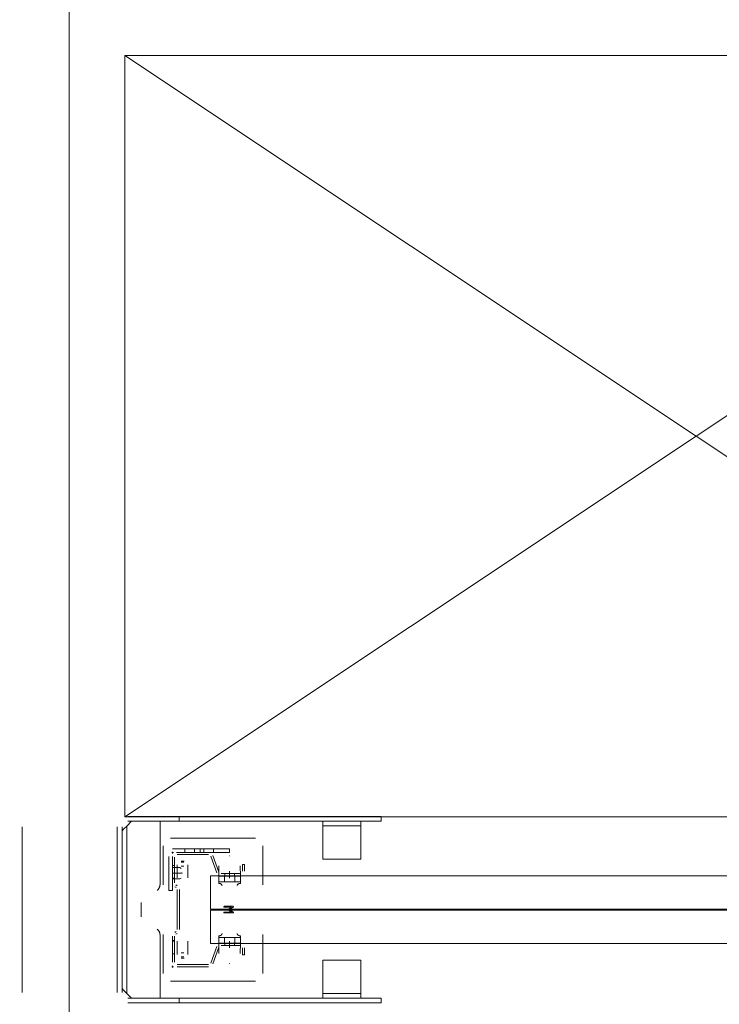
# Model space of a CAD drawing. Header units: millimetres. Extents: x -12989 to 357906, y -50379 to 30884.
# Tile 126 of 256: x 11864 to 12599, y 670 to 1704. Entities that reach past the tile are written whole.
import ezdxf
from ezdxf.enums import TextEntityAlignment as Align

# ---------------------------------------------------------------- set-up
doc = ezdxf.new("R2010")
doc.units = ezdxf.units.MM
doc.header["$MEASUREMENT"] = 0
doc.linetypes.add('MITTE2', pattern=[112.5, 75, -12.5, 12.5, -12.5])
doc.layers.add('Nowe_A_WYM_ZEWNETRZNE', color=7, linetype='Continuous')
doc.layers.add('Nowe_Warstwa IFC.Import IFC', color=7, linetype='Continuous')
for name, color, linetype, lineweight in [('Nowe_A_WYM_ZEWNETRZNE_Nr_pióra__1', 7, 'Continuous', 13), ('Nowe_A_WYM_ZEWNETRZNE_Nr_pióra__45', 7, 'Continuous', 15), ('Nowe_A_WYM_ZEWNETRZNE_Nr_pióra__85', 7, 'Continuous', 13), ('Nowe_REGAŁY_Nr_pióra__18', 9, 'Continuous', 13), ('Nowe_Warstwa IFC.Import IFC_Nr_pióra__1', 7, 'Continuous', 13), ('Nowe_Warstwa IFC.Import IFC_Nr_pióra__4', 7, 'Continuous', 13)]:
    doc.layers.add(name, color=color, linetype=linetype, lineweight=lineweight)
doc.styles.add('STYL_AUTOMATYCZNY_2', font='arial.ttf')
doc.styles.add('STYL_AUTOMATYCZNY_3', font='arial.ttf')
doc.dimstyles.new('STYL_AUTOMATYCZNY__1', dxfattribs={"dimtxt": 139.999998, "dimasz": 71.25, "dimexe": 0.18, "dimexo": 0.0625, "dimgap": 0, "dimtad": 1, "dimtih": 1, "dimtoh": 1, "dimdec": 0, "dimlfac": 0.1, "dimzin": 0, "dimdsep": 46, "dimtxsty": 'STYL_AUTOMATYCZNY_3', "dimblk": 'ARROWHEAD_6', "dimblk1": 'ARROWHEAD_6', "dimblk2": 'ARROWHEAD_6', "dimcen": 0.09, "dimse1": 1, "dimse2": 1, "dimclrd": 7, "dimclre": 7, "dimclrt": 7, "dimadec": 0, "dimazin": 0, "dimtfac": 1, "dimtdec": 4, "dimtmove": 0, "dimatfit": 3, "dimfxl": 0, "dimtolj": 1, "dimtzin": 0, "dimarcsym": 0})
doc.dimstyles.new('STYL_AUTOMATYCZNY__2', dxfattribs={"dimtxt": 139.999998, "dimasz": 71.25, "dimexe": 0.18, "dimexo": 0.0625, "dimgap": 0, "dimtad": 1, "dimdec": 0, "dimlfac": 0.1, "dimzin": 0, "dimdsep": 46, "dimtxsty": 'STYL_AUTOMATYCZNY_3', "dimblk": 'ARROWHEAD_6', "dimblk1": 'ARROWHEAD_6', "dimblk2": 'ARROWHEAD_6', "dimcen": 0.09, "dimse1": 1, "dimse2": 1, "dimclrd": 7, "dimclre": 7, "dimclrt": 7, "dimadec": 0, "dimazin": 0, "dimtfac": 1, "dimtdec": 4, "dimtmove": 0, "dimatfit": 3, "dimfxl": 0, "dimtolj": 1, "dimtzin": 0, "dimarcsym": 0})

# ---------------------------------------------------------------- blocks, each defined once
blk = doc.blocks.new('Standardowy znacznik osi[102]_1', base_point=(11916.3, 17223.7))
at = {"layer": 'Nowe_Warstwa IFC.Import IFC_Nr_pióra__4', "color": 7, "linetype": 'Continuous', "lineweight": 13}
blk.add_line((11916.3, 17223.7), (11916.3, -2567.4), dxfattribs=at)
at = {"layer": 'Nowe_Warstwa IFC.Import IFC_Nr_pióra__1', "color": 7, "lineweight": 13, "style": 'STYL_AUTOMATYCZNY_2'}
for tag, p in [('AC_MarkerText_1_0', (11916.3, 17561.2)), ('AC_MarkerText_1_1', (11916.3, -2729.9))]:
    blk.add_attdef(tag, text='', height=175, rotation=360, dxfattribs=at).set_placement(p, align=Align.TOP_CENTER)
blk = doc.blocks.new('*D267')
at = {"layer": 'Nowe_A_WYM_ZEWNETRZNE_Nr_pióra__45', "color": 7, "linetype": 'Continuous', "lineweight": 15}
for p, q in [((-1341, 187.5), (-1266, 112.5)), ((-1341, 37.5), (-1266, -37.5))]:
    blk.add_line(p, q, dxfattribs=at)
at = {"layer": 'Nowe_A_WYM_ZEWNETRZNE_Nr_pióra__85', "color": 7, "linetype": 'Continuous', "lineweight": 13}
for p, q in [((-1303.5, 150), (-1303.5, 6849.8)), ((-1233.2, 150), (-1373.8, 150)), ((-1303.5, 0), (-1303.5, 150)), ((-1233.2, 0), (-1373.8, 0)), ((-1303.5, -56.2), (-1303.5, 0))]:
    blk.add_line(p, q, dxfattribs=at)
at = {"layer": 'Nowe_A_WYM_ZEWNETRZNE_Nr_pióra__1', "color": 7, "lineweight": 13, "insert": (-1331.5, -251.1), "char_height": 140, "attachment_point": 7, "rotation": 90, "style": 'STYL_AUTOMATYCZNY_3'}
blk.add_mtext('\\A1;{\\pql;\\fArial|b0|i0|c238|p0;\\W1.000000;15}', dxfattribs=at)
blk = doc.blocks.new('ARROWHEAD_6')
at = {"color": 0, "linetype": 'Continuous', "lineweight": 0}
for p, q in [((-0.5, -0.5), (0.5, 0.5)), ((0, 0), (-1, 0))]:
    blk.add_line(p, q, dxfattribs=at)
blk = doc.blocks.new('*D268')
at = {"layer": 'Nowe_A_WYM_ZEWNETRZNE_Nr_pióra__45', "color": 7, "linetype": 'Continuous', "lineweight": 15}
blk.add_line((-1341, 187.5), (-1266, 112.5), dxfattribs=at)
at = {"layer": 'Nowe_A_WYM_ZEWNETRZNE_Nr_pióra__85', "color": 7, "linetype": 'Continuous', "lineweight": 13}
blk.add_line((-1303.5, 150), (-1303.5, 6849.8), dxfattribs=at)
blk = doc.blocks.new('*D269')
at = {"layer": 'Nowe_A_WYM_ZEWNETRZNE_Nr_pióra__45', "color": 7, "linetype": 'Continuous', "lineweight": 15}
for p, q in [((-1341, 6887.3), (-1266, 6812.3)), ((-1341, 187.5), (-1266, 112.5))]:
    blk.add_line(p, q, dxfattribs=at)
at = {"layer": 'Nowe_A_WYM_ZEWNETRZNE_Nr_pióra__85', "color": 7, "linetype": 'Continuous', "lineweight": 13}
for p, q in [((-1233.2, 6849.8), (-1373.8, 6849.8)), ((-1303.5, 150), (-1303.5, 6849.8))]:
    blk.add_line(p, q, dxfattribs=at)
at = {"layer": 'Nowe_A_WYM_ZEWNETRZNE_Nr_pióra__1', "color": 7, "lineweight": 13, "char_height": 140, "attachment_point": 7, "rotation": 90, "style": 'STYL_AUTOMATYCZNY_3'}
for s, insert in [('\\A1;{\\pql;\\fArial|b0|i0|c238|p0;\\W1.000000;15}', (-1331.5, 6598.8)), ('\\A1;{\\pql;\\fArial|b0|i0|c238|p0;\\W1.000000;670}', (-1331.5, 3233))]:
    blk.add_mtext(s, dxfattribs=dict(at, insert=insert))
blk = doc.blocks.new('*D325')
at = {"layer": 'Nowe_A_WYM_ZEWNETRZNE_Nr_pióra__45', "color": 7, "linetype": 'Continuous', "lineweight": 15}
for p, q in [((5753.2, -1542.1), (5678.2, -1617.1)), ((36387.5, -1542.1), (36312.5, -1617.1))]:
    blk.add_line(p, q, dxfattribs=at)
at = {"layer": 'Nowe_A_WYM_ZEWNETRZNE_Nr_pióra__85', "color": 7, "linetype": 'Continuous', "lineweight": 13}
for p, q in [((5715.7, -1649.9), (5715.7, -1509.3)), ((36350, -1649.9), (36350, -1509.3)), ((5715.7, -1579.6), (36350, -1579.6))]:
    blk.add_line(p, q, dxfattribs=at)
at = {"layer": 'Nowe_A_WYM_ZEWNETRZNE_Nr_pióra__1', "color": 7, "lineweight": 13, "char_height": 140, "attachment_point": 7, "style": 'STYL_AUTOMATYCZNY_3'}
for s, insert in [('\\A1;{\\pql;\\fArial|b0|i0|c238|p0;\\W1.000000;3\xa0063}', (20685.9, -1551.6)), ('\\A1;{\\pql;\\fArial|b0|i0|c238|p0;\\W1.000000;15}', (36098.9, -1551.6))]:
    blk.add_mtext(s, dxfattribs=dict(at, insert=insert))
blk = doc.blocks.new('*D327')
at = {"layer": 'Nowe_A_WYM_ZEWNETRZNE_Nr_pióra__45', "color": 7, "linetype": 'Continuous', "lineweight": 15}
for p, q in [((36387.5, -1542.1), (36312.5, -1617.1)), ((36462.5, -1617.1), (36537.5, -1542.1))]:
    blk.add_line(p, q, dxfattribs=at)
at = {"layer": 'Nowe_A_WYM_ZEWNETRZNE_Nr_pióra__85', "color": 7, "linetype": 'Continuous', "lineweight": 13}
for p, q in [((36350, -1649.9), (36350, -1509.3)), ((36500, -1649.9), (36500, -1509.3)), ((5715.7, -1579.6), (36350, -1579.6)), ((36350, -1579.6), (36500, -1579.6)), ((36500, -1579.6), (36556.2, -1579.6))]:
    blk.add_line(p, q, dxfattribs=at)
blk = doc.blocks.new('*D397')
at = {"layer": 'Nowe_A_WYM_ZEWNETRZNE_Nr_pióra__45', "color": 7, "linetype": 'Continuous', "lineweight": 15}
for p, q in [((1158.9, 187.5), (1233.9, 112.5)), ((1158.9, 37.5), (1233.9, -37.5))]:
    blk.add_line(p, q, dxfattribs=at)
at = {"layer": 'Nowe_A_WYM_ZEWNETRZNE_Nr_pióra__85', "color": 7, "linetype": 'Continuous', "lineweight": 13}
for p, q in [((1196.4, 150), (1196.4, 3150)), ((1266.7, 150), (1126.1, 150)), ((1196.4, 0), (1196.4, 150)), ((1266.7, 0), (1126.1, 0)), ((1196.4, -56.2), (1196.4, 0))]:
    blk.add_line(p, q, dxfattribs=at)
at = {"layer": 'Nowe_A_WYM_ZEWNETRZNE_Nr_pióra__1', "color": 7, "lineweight": 13, "insert": (1168.4, -251.1), "char_height": 140, "attachment_point": 7, "rotation": 90, "style": 'STYL_AUTOMATYCZNY_3'}
blk.add_mtext('\\A1;{\\pql;\\fArial|b0|i0|c238|p0;\\W1.000000;15}', dxfattribs=at)
blk = doc.blocks.new('*D398')
at = {"layer": 'Nowe_A_WYM_ZEWNETRZNE_Nr_pióra__45', "color": 7, "linetype": 'Continuous', "lineweight": 15}
for p, q in [((1158.9, 3187.5), (1233.9, 3112.5)), ((1158.9, 187.5), (1233.9, 112.5))]:
    blk.add_line(p, q, dxfattribs=at)
at = {"layer": 'Nowe_A_WYM_ZEWNETRZNE_Nr_pióra__85', "color": 7, "linetype": 'Continuous', "lineweight": 13}
for p, q in [((1266.7, 3150), (1126.1, 3150)), ((1196.4, 150), (1196.4, 3150))]:
    blk.add_line(p, q, dxfattribs=at)
at = {"layer": 'Nowe_A_WYM_ZEWNETRZNE_Nr_pióra__1', "color": 7, "lineweight": 13, "char_height": 140, "attachment_point": 7, "rotation": 90, "style": 'STYL_AUTOMATYCZNY_3'}
for s, insert in [('\\A1;{\\pql;\\fArial|b0|i0|c238|p0;\\W1.000000;15}', (1168.4, 2898.9)), ('\\A1;{\\pql;\\fArial|b0|i0|c238|p0;\\W1.000000;300}', (1168.4, 1383))]:
    blk.add_mtext(s, dxfattribs=dict(at, insert=insert))
blk = doc.blocks.new('*D406')
at = {"layer": 'Nowe_A_WYM_ZEWNETRZNE_Nr_pióra__45', "color": 7, "linetype": 'Continuous', "lineweight": 15}
for p, q in [((4921.7, 187.5), (4996.7, 112.5)), ((4921.7, 37.5), (4996.7, -37.5))]:
    blk.add_line(p, q, dxfattribs=at)
at = {"layer": 'Nowe_A_WYM_ZEWNETRZNE_Nr_pióra__85', "color": 7, "linetype": 'Continuous', "lineweight": 13}
for p, q in [((4959.2, 150), (4959.2, 1850)), ((5029.5, 150), (4888.9, 150)), ((4959.2, 0), (4959.2, 150)), ((5029.5, 0), (4888.9, 0)), ((4959.2, -56.2), (4959.2, 0))]:
    blk.add_line(p, q, dxfattribs=at)
at = {"layer": 'Nowe_A_WYM_ZEWNETRZNE_Nr_pióra__1', "color": 7, "lineweight": 13, "insert": (4931.2, -251.1), "char_height": 140, "attachment_point": 7, "rotation": 90, "style": 'STYL_AUTOMATYCZNY_3'}
blk.add_mtext('\\A1;{\\pql;\\fArial|b0|i0|c238|p0;\\W1.000000;15}', dxfattribs=at)
blk = doc.blocks.new('*D407')
at = {"layer": 'Nowe_A_WYM_ZEWNETRZNE_Nr_pióra__45', "color": 7, "linetype": 'Continuous', "lineweight": 15}
for p, q in [((4921.7, 1887.5), (4996.7, 1812.5)), ((4921.7, 187.5), (4996.7, 112.5))]:
    blk.add_line(p, q, dxfattribs=at)
at = {"layer": 'Nowe_A_WYM_ZEWNETRZNE_Nr_pióra__85', "color": 7, "linetype": 'Continuous', "lineweight": 13}
for p, q in [((5029.5, 1850), (4888.9, 1850)), ((4959.2, 150), (4959.2, 1850))]:
    blk.add_line(p, q, dxfattribs=at)
at = {"layer": 'Nowe_A_WYM_ZEWNETRZNE_Nr_pióra__1', "color": 7, "lineweight": 13, "char_height": 140, "attachment_point": 7, "rotation": 90, "style": 'STYL_AUTOMATYCZNY_3'}
for s, insert in [('\\A1;{\\pql;\\fArial|b0|i0|c238|p0;\\W1.000000;15}', (4931.2, 1598.9)), ('\\A1;{\\pql;\\fArial|b0|i0|c238|p0;\\W1.000000;170}', (4931.2, 733))]:
    blk.add_mtext(s, dxfattribs=dict(at, insert=insert))

msp = doc.modelspace()

# ---------------------------------------------------------------- linework, layer by layer
at = {"layer": 'Nowe_REGAŁY_Nr_pióra__18', "color": 9, "linetype": 'Continuous', "lineweight": 13}
for p, q in [((11976.7, 856.8), (11981.7, 861.8)), ((11977.7, 867), (12243.7, 867)), ((12243.7, 862), (11977.7, 862)), ((11982.7, 861.8), (11981.7, 861.8)), ((12008.7, 861.8), (11982.7, 861.8)), ((12008.7, 861.8), (12011.7, 861.8)), ((12011.7, 796.4), (12011.7, 861.8)), ((12031.7, 862), (12031.7, 867)), ((12182.5, 862), (12182.5, 860)), ((12182.5, 857), (12182.5, 860)), ((12222.5, 860), (12222.5, 862)), ((12222.5, 860), (12222.5, 857)), ((12243.7, 862), (12243.7, 867)), ((11866.7, 856), (11866.7, 682)), ((11966.7, 856), (11966.7, 682)), ((11971.7, 856), (11971.7, 682)), ((11971.7, 851.8), (11973.7, 853.8)), ((11976.7, 856.8), (11973.7, 853.8)), ((11976.7, 681), (11976.7, 856.8)), ((12182.5, 857), (12222.5, 857)), ((12182.5, 857), (12182.5, 851)), ((12182.5, 851), (12182.5, 825)), ((12222.5, 851), (12222.5, 857)), ((12222.5, 825), (12222.5, 851)), ((12022.7, 844), (12111.7, 844)), ((12014.7, 795.2), (12014.7, 836)), ((12023.8, 829), (12025.6, 829)), ((12024.7, 833), (12084.7, 833)), ((12024.7, 829.9), (12024.7, 828.1)), ((12084.7, 829), (12028.7, 829)), ((12029.4, 829), (12062.5, 829)), ((12037.7, 829), (12037.7, 833)), ((12047.7, 829), (12047.7, 833)), ((12053.7, 829), (12053.7, 833)), ((12057.7, 829), (12057.7, 833)), ((12067.7, 829), (12067.7, 833)), ((12084.7, 829), (12084.7, 833)), ((12119.7, 836), (12119.7, 795.2)), ((12020.7, 789), (12020.7, 825)), ((12024.7, 825), (12024.7, 789)), ((12024.7, 797.1), (12024.7, 824.3)), ((12026.9, 824.3), (12026.9, 797.1)), ((12062.5, 826.8), (12029.4, 826.8)), ((12033.6, 820.1), (12036.8, 820.1)), ((12036.7, 818.8), (12033.7, 818.8)), ((12071.3, 807.6), (12064.9, 825.1)), ((12067, 825.9), (12073.4, 808.4)), ((12084.4, 825.6), (12084.9, 825.6)), ((12182.5, 822), (12182.5, 825)), ((12182.5, 822), (12222.5, 822)), ((12222.5, 825), (12222.5, 822)), ((12024.6, 807.3), (12033.5, 807.3)), ((12024.7, 815.5), (12026.9, 815.5)), ((12024.7, 813.3), (12032.2, 813.3)), ((12029.6, 803.9), (12029.6, 816.1)), ((12029.7, 815.9), (12029.7, 811.7)), ((12029.7, 811.7), (12029.7, 805.1)), ((12033.6, 812.3), (12032.2, 813.3)), ((12036.7, 814.5), (12033.7, 814.5)), ((12034.5, 807.9), (12034.5, 806.6)), ((12040.7, 811.7), (12040.7, 815.9)), ((12040.7, 805.1), (12040.7, 811.7)), ((12040.8, 816.1), (12040.8, 803.9)), ((12073.2, 804.3), (12073.5, 815)), ((12095.8, 815), (12096.2, 804.3)), ((12098.2, 816.5), (12100.4, 816.5)), ((12098.2, 809.3), (12098.2, 816.5)), ((12100.4, 816.5), (12100.4, 809.3)), ((12026.9, 802), (12024.7, 802)), ((12026.9, 801.5), (12024.7, 801.5)), ((12024.7, 801.2), (12032.2, 801.2)), ((12029.7, 803.9), (12029.6, 803.9)), ((12029.7, 802.3), (12029.7, 805.1)), ((12029.7, 802.3), (12029.7, 803.9)), ((12029.7, 802.3), (12029.7, 802.3)), ((12029.7, 802.3), (12029.7, 802.3)), ((12032.2, 801.2), (12033.6, 802.2)), ((12040.7, 802.3), (12040.7, 805.1)), ((12040.7, 803.9), (12040.7, 802.3)), ((12040.8, 803.9), (12040.7, 803.9)), ((12040.7, 802.3), (12040.7, 802.3)), ((12040.7, 802.3), (12040.7, 802.3)), ((12073.2, 797.8), (12073.2, 804.3)), ((12073.2, 804.3), (12073.2, 804.3)), ((12073.2, 800), (12073.2, 796.6)), ((12073.3, 798.5), (12073.3, 804.3)), ((12073.3, 804.3), (12073.7, 804.3)), ((12073.3, 798.3), (12073.7, 798.3)), ((12073.7, 804.3), (12084.6, 804.3)), ((12084.6, 798.3), (12073.7, 798.3)), ((12075.7, 806.8), (12095.7, 806.8)), ((12095.7, 804.5), (12075.7, 804.5)), ((12079.2, 804.3), (12079.2, 798.3)), ((12079.5, 806.8), (12079.5, 804.5)), ((12084.6, 804.3), (12084.7, 804.3)), ((12084.6, 798.3), (12084.7, 798.3)), ((12084.7, 804.3), (12095.6, 804.3)), ((12095.6, 798.3), (12084.7, 798.3)), ((12089.8, 806.8), (12089.8, 804.5)), ((12090.2, 804.3), (12090.2, 798.3)), ((12095.6, 804.3), (12096, 804.3)), ((12095.6, 798.3), (12096, 798.3)), ((12096, 798.3), (12096, 804.3)), ((12096.2, 804.3), (12096.2, 804.3)), ((12096.2, 804.3), (12096.2, 797.8)), ((12020.7, 789), (12024.7, 789)), ((12028.4, 792.1), (12027, 792.9)), ((12028.2, 794.9), (12029.5, 794.1)), ((12029.7, 748), (12029.7, 790)), ((12031.9, 790), (12031.9, 748)), ((11991.7, 761.4), (11991.7, 776.4)), ((12079.2, 772.5), (12088.2, 772.5)), ((12086.5, 771.5), (12079.2, 771.5)), ((12079.2, 766.5), (12086.5, 766.5)), ((12083.5, 769.5), (12086.5, 771.5)), ((12086.5, 766.5), (12083.5, 768.5)), ((12088.4, 771.6), (12084.6, 769)), ((12084.6, 769), (12088.4, 766.4)), ((12088.2, 765.5), (12079.2, 765.5)), ((12027, 745.1), (12028.4, 745.9)), ((12011.7, 676), (12011.7, 741.5)), ((12014.7, 702), (12014.7, 742.9)), ((12024.7, 713.8), (12024.7, 741)), ((12024.7, 736.5), (12026.9, 736.5)), ((12024.7, 736), (12026.9, 736)), ((12026.9, 741), (12026.9, 713.8)), ((12029.5, 743.9), (12028.2, 743.1)), ((12029.7, 734.1), (12029.7, 735.8)), ((12029.7, 735.8), (12029.7, 735.8)), ((12029.7, 735.8), (12029.7, 735.7)), ((12029.7, 735.7), (12029.7, 732.9)), ((12040.7, 735.7), (12040.7, 735.8)), ((12040.7, 735.8), (12040.7, 735.8)), ((12040.7, 735.8), (12040.7, 734.1)), ((12040.7, 735.7), (12040.7, 732.9)), ((12073.2, 741.4), (12073.2, 738)), ((12073.2, 733.8), (12073.2, 740.3)), ((12073.3, 739.8), (12073.7, 739.8)), ((12073.3, 733.8), (12073.3, 739.5)), ((12073.7, 739.8), (12084.6, 739.8)), ((12079.2, 733.8), (12079.2, 739.8)), ((12084.6, 739.8), (12084.7, 739.8)), ((12084.7, 739.8), (12095.6, 739.8)), ((12090.2, 733.8), (12090.2, 739.8)), ((12095.6, 739.8), (12096, 739.8)), ((12096, 739.5), (12096, 733.8)), ((12096.1, 738), (12096.1, 741.4)), ((12096.2, 740.3), (12096.2, 733.8)), ((12119.7, 742.9), (12119.7, 702)), ((12029.6, 721.9), (12029.6, 734.1)), ((12029.6, 734.1), (12029.7, 734.1)), ((12029.7, 726.3), (12029.7, 732.9)), ((12029.7, 726.3), (12029.7, 722.1)), ((12040.7, 734.1), (12040.8, 734.1)), ((12040.7, 732.9), (12040.7, 726.3)), ((12040.7, 722.1), (12040.7, 726.3)), ((12040.8, 734.1), (12040.8, 721.9)), ((12064.9, 712.9), (12071.3, 730.4)), ((12073.4, 729.6), (12067, 712.1)), ((12073.5, 723), (12073.2, 733.8)), ((12073.2, 733.8), (12073.2, 733.8)), ((12073.3, 733.8), (12073.7, 733.8)), ((12084.6, 733.8), (12073.7, 733.8)), ((12075.7, 733.5), (12095.7, 733.5)), ((12095.7, 731.3), (12075.7, 731.3)), ((12079.5, 733.5), (12079.5, 731.3)), ((12084.6, 733.8), (12084.7, 733.8)), ((12095.6, 733.8), (12084.7, 733.8)), ((12089.8, 733.5), (12089.8, 731.3)), ((12095.6, 733.8), (12096, 733.8)), ((12096.2, 733.8), (12095.8, 723)), ((12096.2, 733.8), (12096.2, 733.8)), ((12098.2, 721.5), (12098.2, 728.8)), ((12100.4, 728.8), (12100.4, 721.5)), ((12026.9, 722.5), (12024.7, 722.5)), ((12036.8, 717.9), (12033.6, 717.9)), ((12036.7, 723.5), (12033.7, 723.5)), ((12036.7, 719.3), (12033.7, 719.3)), ((12100.4, 721.5), (12098.2, 721.5)), ((12182.5, 713), (12182.5, 716)), ((12222.5, 716), (12182.5, 716)), ((12222.5, 716), (12222.5, 713)), ((12023.8, 709), (12025.6, 709)), ((12024.7, 709.9), (12024.7, 708.1)), ((12029.4, 711.3), (12062.5, 711.3)), ((12062.5, 709), (12029.4, 709)), ((12084.9, 712.5), (12084.4, 712.5)), ((12182.5, 713), (12182.5, 687)), ((12222.5, 687), (12222.5, 713)), ((12111.7, 694), (12022.7, 694)), ((11973.7, 684), (11971.7, 686)), ((11973.7, 684), (11976.7, 681)), ((12182.5, 687), (12182.5, 681)), ((12222.5, 681), (12222.5, 687)), ((11981.7, 676), (11976.7, 681)), ((11977.7, 676), (12243.7, 676)), ((12031.7, 671), (12031.7, 676)), ((12182.5, 678), (12182.5, 681)), ((12222.5, 681), (12182.5, 681)), ((12182.5, 678), (12182.5, 676)), ((12222.5, 681), (12222.5, 678)), ((12222.5, 676), (12222.5, 678)), ((12243.7, 676), (12243.7, 671)), ((11977.7, 671), (12243.7, 671))]:
    msp.add_line(p, q, dxfattribs=at)
at = {"layer": 'Nowe_REGAŁY_Nr_pióra__18', "color": 9, "linetype": 'MITTE2', "lineweight": 13}
for p, q in [((12084.7, 809.3), (12084.7, 802)), ((12084.7, 736), (12084.7, 728.8))]:
    msp.add_line(p, q, dxfattribs=at)
at = {"layer": 'Nowe_REGAŁY_Nr_pióra__18', "color": 9, "linetype": 'Continuous', "lineweight": 13}
msp.add_lwpolyline([(13174.7, 866.6), (11974.7, 866.6), (11974.7, 1666.6), (13174.7, 1666.6), (13174.7, 866.6), (11974.7, 1666.6), (13174.7, 1666.6), (11974.7, 866.6)], dxfattribs=at)
for points in [[(13084.7, 804.5), (13084.7, 769.5), (12064.7, 769.5), (12064.7, 804.5)], [(13084.7, 768.5), (13084.7, 733.5), (12064.7, 733.5), (12064.7, 768.5)]]:
    msp.add_lwpolyline(points, close=True, dxfattribs=at)
at = {"layer": 'Nowe_REGAŁY_Nr_pióra__18', "color": 9, "linetype": 'Continuous', "lineweight": 13, "flags": 128}
for points in [[(12073.3, 804.3), (12073.3, 804.2), (12073.3, 804.2), (12073.3, 804.1), (12073.3, 804.1), (12073.3, 804), (12073.3, 803.9), (12073.3, 803.8), (12073.3, 803.6), (12073.3, 803.5), (12073.2, 803.3), (12073.2, 803.2), (12073.2, 803), (12073.2, 802.8), (12073.2, 802.5), (12073.2, 802.3), (12073.2, 802.1), (12073.2, 801.8), (12073.2, 801.5), (12073.2, 801.3), (12073.2, 801), (12073.2, 800.7), (12073.2, 800.4), (12073.2, 800)], [(12073.2, 796.6), (12073.2, 796.7), (12073.2, 796.8), (12073.2, 797), (12073.2, 797.1), (12073.2, 797.2), (12073.2, 797.3), (12073.2, 797.4), (12073.2, 797.5), (12073.2, 797.6), (12073.2, 797.7), (12073.2, 797.7), (12073.2, 797.8), (12073.2, 797.9), (12073.3, 798), (12073.3, 798), (12073.3, 798.1), (12073.3, 798.1), (12073.3, 798.2), (12073.3, 798.2), (12073.3, 798.2), (12073.3, 798.2), (12073.3, 798.3), (12073.3, 798.3)], [(12096.1, 796.6), (12096.1, 796.7), (12096.1, 796.8), (12096.1, 796.9), (12096.1, 797.1), (12096.1, 797.2), (12096.1, 797.3), (12096.1, 797.4), (12096.1, 797.5), (12096.1, 797.6), (12096.1, 797.7), (12096.1, 797.7), (12096.1, 797.8), (12096.1, 797.9), (12096.1, 798), (12096.1, 798), (12096.1, 798.1), (12096.1, 798.1), (12096.1, 798.2), (12096.1, 798.2), (12096, 798.2), (12096, 798.2), (12096, 798.3), (12096, 798.3)], [(12008.7, 789.3), (12008.9, 789.5), (12009.1, 789.8), (12009.4, 790), (12009.6, 790.3), (12009.8, 790.6), (12010, 790.9), (12010.2, 791.1), (12010.3, 791.4), (12010.5, 791.7), (12010.7, 792), (12010.8, 792.3), (12010.9, 792.6), (12011, 792.9), (12011.2, 793.3), (12011.3, 793.6), (12011.3, 793.9), (12011.4, 794.2), (12011.5, 794.5), (12011.5, 794.8), (12011.6, 795.2), (12011.6, 795.5), (12011.6, 795.8), (12011.7, 796.1), (12011.7, 796.4)], [(12073.2, 796.6), (12073.4, 796.6), (12073.6, 796.6), (12073.9, 796.5), (12074.1, 796.5), (12074.3, 796.5), (12074.5, 796.4), (12074.7, 796.4), (12074.9, 796.3), (12075.1, 796.2), (12075.3, 796.1), (12075.5, 796.1), (12075.7, 796), (12075.8, 795.8), (12075.9, 795.7), (12076.1, 795.6), (12076.2, 795.5), (12076.3, 795.3), (12076.4, 795.2), (12076.5, 795.1), (12076.5, 794.9), (12076.6, 794.7), (12076.6, 794.6), (12076.7, 794.4), (12076.7, 794.3)], [(12092.7, 794.3), (12092.7, 794.4), (12092.7, 794.6), (12092.7, 794.7), (12092.8, 794.9), (12092.9, 795.1), (12092.9, 795.2), (12093, 795.3), (12093.1, 795.5), (12093.3, 795.6), (12093.4, 795.7), (12093.5, 795.8), (12093.7, 795.9), (12093.9, 796), (12094, 796.1), (12094.2, 796.2), (12094.4, 796.3), (12094.6, 796.4), (12094.8, 796.4), (12095, 796.5), (12095.2, 796.5), (12095.5, 796.5), (12095.7, 796.6), (12095.9, 796.6), (12096.1, 796.6)], [(12078.7, 772), (12078.7, 772), (12078.7, 772.1), (12078.7, 772.1), (12078.7, 772.2), (12078.7, 772.2), (12078.7, 772.2), (12078.7, 772.3), (12078.7, 772.3), (12078.7, 772.3), (12078.8, 772.3), (12078.8, 772.4), (12078.8, 772.4), (12078.8, 772.4), (12078.8, 772.4), (12078.9, 772.4), (12078.9, 772.5), (12078.9, 772.5), (12078.9, 772.5), (12079, 772.5), (12079, 772.5), (12079.1, 772.5), (12079.1, 772.5), (12079.1, 772.5), (12079.2, 772.5)], [(12079.2, 771.5), (12079.1, 771.5), (12079.1, 771.5), (12079.1, 771.5), (12079, 771.5), (12079, 771.5), (12078.9, 771.5), (12078.9, 771.5), (12078.9, 771.6), (12078.9, 771.6), (12078.8, 771.6), (12078.8, 771.6), (12078.8, 771.6), (12078.8, 771.7), (12078.8, 771.7), (12078.7, 771.7), (12078.7, 771.7), (12078.7, 771.8), (12078.7, 771.8), (12078.7, 771.8), (12078.7, 771.9), (12078.7, 771.9), (12078.7, 771.9), (12078.7, 772), (12078.7, 772)], [(12078.7, 766), (12078.7, 766.1), (12078.7, 766.1), (12078.7, 766.1), (12078.7, 766.2), (12078.7, 766.2), (12078.7, 766.2), (12078.7, 766.3), (12078.7, 766.3), (12078.7, 766.3), (12078.8, 766.3), (12078.8, 766.4), (12078.8, 766.4), (12078.8, 766.4), (12078.8, 766.4), (12078.9, 766.4), (12078.9, 766.5), (12078.9, 766.5), (12078.9, 766.5), (12079, 766.5), (12079, 766.5), (12079.1, 766.5), (12079.1, 766.5), (12079.1, 766.5), (12079.2, 766.5)], [(12079.2, 765.5), (12079.1, 765.5), (12079.1, 765.5), (12079.1, 765.5), (12079, 765.5), (12079, 765.5), (12078.9, 765.5), (12078.9, 765.6), (12078.9, 765.6), (12078.9, 765.6), (12078.8, 765.6), (12078.8, 765.6), (12078.8, 765.6), (12078.8, 765.7), (12078.8, 765.7), (12078.7, 765.7), (12078.7, 765.7), (12078.7, 765.8), (12078.7, 765.8), (12078.7, 765.8), (12078.7, 765.9), (12078.7, 765.9), (12078.7, 765.9), (12078.7, 766), (12078.7, 766)], [(12083.2, 769), (12083.2, 769), (12083.2, 769.1), (12083.2, 769.1), (12083.2, 769.1), (12083.2, 769.1), (12083.2, 769.1), (12083.2, 769.2), (12083.2, 769.2), (12083.2, 769.2), (12083.2, 769.2), (12083.2, 769.2), (12083.2, 769.3), (12083.3, 769.3), (12083.3, 769.3), (12083.3, 769.3), (12083.3, 769.3), (12083.3, 769.4), (12083.3, 769.4), (12083.4, 769.4), (12083.4, 769.4), (12083.4, 769.4), (12083.4, 769.4), (12083.4, 769.5), (12083.5, 769.5)], [(12083.5, 768.5), (12083.4, 768.6), (12083.4, 768.6), (12083.4, 768.6), (12083.4, 768.6), (12083.4, 768.6), (12083.3, 768.7), (12083.3, 768.7), (12083.3, 768.7), (12083.3, 768.7), (12083.3, 768.7), (12083.3, 768.7), (12083.2, 768.8), (12083.2, 768.8), (12083.2, 768.8), (12083.2, 768.8), (12083.2, 768.8), (12083.2, 768.9), (12083.2, 768.9), (12083.2, 768.9), (12083.2, 768.9), (12083.2, 768.9), (12083.2, 769), (12083.2, 769), (12083.2, 769)], [(12088.2, 772.5), (12088.2, 772.5), (12088.2, 772.5), (12088.3, 772.5), (12088.3, 772.5), (12088.4, 772.5), (12088.4, 772.5), (12088.4, 772.5), (12088.4, 772.5), (12088.5, 772.4), (12088.5, 772.4), (12088.5, 772.4), (12088.5, 772.4), (12088.6, 772.4), (12088.6, 772.3), (12088.6, 772.3), (12088.6, 772.3), (12088.6, 772.3), (12088.6, 772.2), (12088.6, 772.2), (12088.7, 772.2), (12088.7, 772.1), (12088.7, 772.1), (12088.7, 772), (12088.7, 772)], [(12088.7, 766), (12088.7, 766), (12088.7, 765.9), (12088.7, 765.9), (12088.7, 765.9), (12088.6, 765.8), (12088.6, 765.8), (12088.6, 765.8), (12088.6, 765.7), (12088.6, 765.7), (12088.6, 765.7), (12088.6, 765.7), (12088.5, 765.6), (12088.5, 765.6), (12088.5, 765.6), (12088.5, 765.6), (12088.4, 765.6), (12088.4, 765.6), (12088.4, 765.5), (12088.4, 765.5), (12088.3, 765.5), (12088.3, 765.5), (12088.2, 765.5), (12088.2, 765.5), (12088.2, 765.5)], [(12088.7, 772), (12088.7, 772), (12088.7, 772), (12088.7, 771.9), (12088.7, 771.9), (12088.7, 771.9), (12088.7, 771.9), (12088.6, 771.9), (12088.6, 771.8), (12088.6, 771.8), (12088.6, 771.8), (12088.6, 771.8), (12088.6, 771.8), (12088.6, 771.7), (12088.6, 771.7), (12088.6, 771.7), (12088.6, 771.7), (12088.5, 771.7), (12088.5, 771.7), (12088.5, 771.6), (12088.5, 771.6), (12088.5, 771.6), (12088.5, 771.6), (12088.4, 771.6), (12088.4, 771.6)], [(12088.4, 766.4), (12088.5, 766.4), (12088.5, 766.4), (12088.5, 766.4), (12088.5, 766.4), (12088.5, 766.4), (12088.5, 766.4), (12088.6, 766.3), (12088.6, 766.3), (12088.6, 766.3), (12088.6, 766.3), (12088.6, 766.3), (12088.6, 766.3), (12088.6, 766.2), (12088.6, 766.2), (12088.6, 766.2), (12088.6, 766.2), (12088.6, 766.2), (12088.7, 766.1), (12088.7, 766.1), (12088.7, 766.1), (12088.7, 766.1), (12088.7, 766.1), (12088.7, 766), (12088.7, 766)], [(12011.7, 741.4), (12011.7, 741.7), (12011.6, 742), (12011.6, 742.3), (12011.6, 742.7), (12011.5, 743), (12011.5, 743.3), (12011.4, 743.6), (12011.3, 743.9), (12011.3, 744.2), (12011.2, 744.6), (12011, 744.9), (12010.9, 745.2), (12010.8, 745.5), (12010.7, 745.8), (12010.5, 746.1), (12010.3, 746.4), (12010.2, 746.7), (12010, 747), (12009.8, 747.2), (12009.6, 747.5), (12009.4, 747.8), (12009.1, 748), (12008.9, 748.3), (12008.7, 748.6)], [(12076.7, 743.8), (12076.7, 743.6), (12076.6, 743.4), (12076.6, 743.3), (12076.5, 743.1), (12076.5, 743), (12076.4, 742.8), (12076.3, 742.7), (12076.2, 742.5), (12076.1, 742.4), (12075.9, 742.3), (12075.8, 742.2), (12075.7, 742.1), (12075.5, 742), (12075.3, 741.9), (12075.1, 741.8), (12074.9, 741.7), (12074.7, 741.7), (12074.5, 741.6), (12074.3, 741.6), (12074.1, 741.5), (12073.9, 741.5), (12073.6, 741.5), (12073.4, 741.4), (12073.2, 741.4)], [(12073.2, 741.4), (12073.2, 741.3), (12073.2, 741.2), (12073.2, 741.1), (12073.2, 741), (12073.2, 740.8), (12073.2, 740.7), (12073.2, 740.6), (12073.2, 740.5), (12073.2, 740.4), (12073.2, 740.4), (12073.2, 740.3), (12073.2, 740.2), (12073.2, 740.1), (12073.3, 740.1), (12073.3, 740), (12073.3, 740), (12073.3, 739.9), (12073.3, 739.9), (12073.3, 739.8), (12073.3, 739.8), (12073.3, 739.8), (12073.3, 739.8), (12073.3, 739.8)], [(12073.3, 733.8), (12073.3, 733.8), (12073.3, 733.8), (12073.3, 733.9), (12073.3, 733.9), (12073.3, 734), (12073.3, 734.1), (12073.3, 734.3), (12073.3, 734.4), (12073.3, 734.5), (12073.2, 734.7), (12073.2, 734.9), (12073.2, 735.1), (12073.2, 735.3), (12073.2, 735.5), (12073.2, 735.7), (12073.2, 736), (12073.2, 736.2), (12073.2, 736.5), (12073.2, 736.8), (12073.2, 737), (12073.2, 737.3), (12073.2, 737.7), (12073.2, 738)], [(12096.1, 741.4), (12095.9, 741.5), (12095.7, 741.5), (12095.5, 741.5), (12095.2, 741.5), (12095, 741.6), (12094.8, 741.6), (12094.6, 741.7), (12094.4, 741.7), (12094.2, 741.8), (12094, 741.9), (12093.9, 742), (12093.7, 742.1), (12093.5, 742.2), (12093.4, 742.3), (12093.3, 742.4), (12093.1, 742.5), (12093, 742.7), (12092.9, 742.8), (12092.9, 743), (12092.8, 743.1), (12092.7, 743.3), (12092.7, 743.4), (12092.7, 743.6), (12092.7, 743.8)], [(12096.1, 741.4), (12096.1, 741.3), (12096.1, 741.2), (12096.1, 741.1), (12096.1, 741), (12096.1, 740.8), (12096.1, 740.7), (12096.1, 740.6), (12096.1, 740.5), (12096.1, 740.4), (12096.1, 740.4), (12096.1, 740.3), (12096.1, 740.2), (12096.1, 740.1), (12096.1, 740.1), (12096.1, 740), (12096.1, 740), (12096.1, 739.9), (12096.1, 739.9), (12096.1, 739.8), (12096, 739.8), (12096, 739.8), (12096, 739.8), (12096, 739.8)], [(12096, 733.8), (12096, 733.8), (12096, 733.8), (12096, 733.9), (12096.1, 733.9), (12096.1, 734), (12096.1, 734.1), (12096.1, 734.3), (12096.1, 734.4), (12096.1, 734.5), (12096.1, 734.7), (12096.1, 734.9), (12096.1, 735.1), (12096.1, 735.3), (12096.1, 735.5), (12096.1, 735.7), (12096.1, 736), (12096.1, 736.2), (12096.1, 736.5), (12096.1, 736.8), (12096.1, 737.1), (12096.1, 737.4), (12096.1, 737.7), (12096.1, 738)]]:
    msp.add_lwpolyline(points, dxfattribs=at)

# ---------------------------------------------------------------- block references
at = {"layer": 'Nowe_Warstwa IFC.Import IFC', "color": 7, "linetype": 'Continuous', "lineweight": 13}
msp.add_blockref('Standardowy znacznik osi[102]_1', (11916.3, 17223.7), dxfattribs=at)

# ---------------------------------------------------------------- dimensions: what is measured, and where the dimension line sits
at = {"layer": 'Nowe_A_WYM_ZEWNETRZNE', "color": 7, "linetype": 'Continuous', "lineweight": 13}
for base, p1, p2, picture, middle in [((36350, -1579.6), (5715.7, 7500), (36350, 150), '*D325', (20926, -1481.6)), ((36500, -1579.6), (36350, 7500), (36500, 7500), '*D327', (36205.5, -1481.6))]:
    dim = msp.add_linear_dim(base=base, p1=p1, p2=p2, dimstyle='STYL_AUTOMATYCZNY__1', dxfattribs=at)
    dim.commit()
    dim.dimension.update_dxf_attribs({"geometry": picture, "text_midpoint": middle, "dimtype": 160})
for base, p1, p2, picture, middle in [((-1303.5, 6849.8), (18000, 150), (2607.9, 6849.8), '*D269', (-1401.5, 3392.8)), ((-1303.5, 150), (18000, 0), (-350, 150), '*D267', (-1401.5, -144.5)), ((-1303.5145359, 150), (-350, 150), (18000, 150), '*D268', (-1401.5145349, 149.8814173)), ((1196.4, 3150), (18000, 150), (1657.9, 3150), '*D398', (1098.4, 1542.9)), ((1196.4, 150), (18000, 0), (18000, 150), '*D397', (1098.4, -144.5)), ((4959.2, 1850), (18000, 150), (4010.7, 1850), '*D407', (4861.2, 892.9)), ((4959.2, 150), (18000, 0), (18000, 150), '*D406', (4861.2, -144.5))]:
    dim = msp.add_linear_dim(base=base, p1=p1, p2=p2, angle=90, dimstyle='STYL_AUTOMATYCZNY__2', dxfattribs=at)
    dim.commit()
    dim.dimension.update_dxf_attribs({"geometry": picture, "text_midpoint": middle, "dimtype": 160, "text_rotation": 90})

doc.saveas('drawing.dxf')
